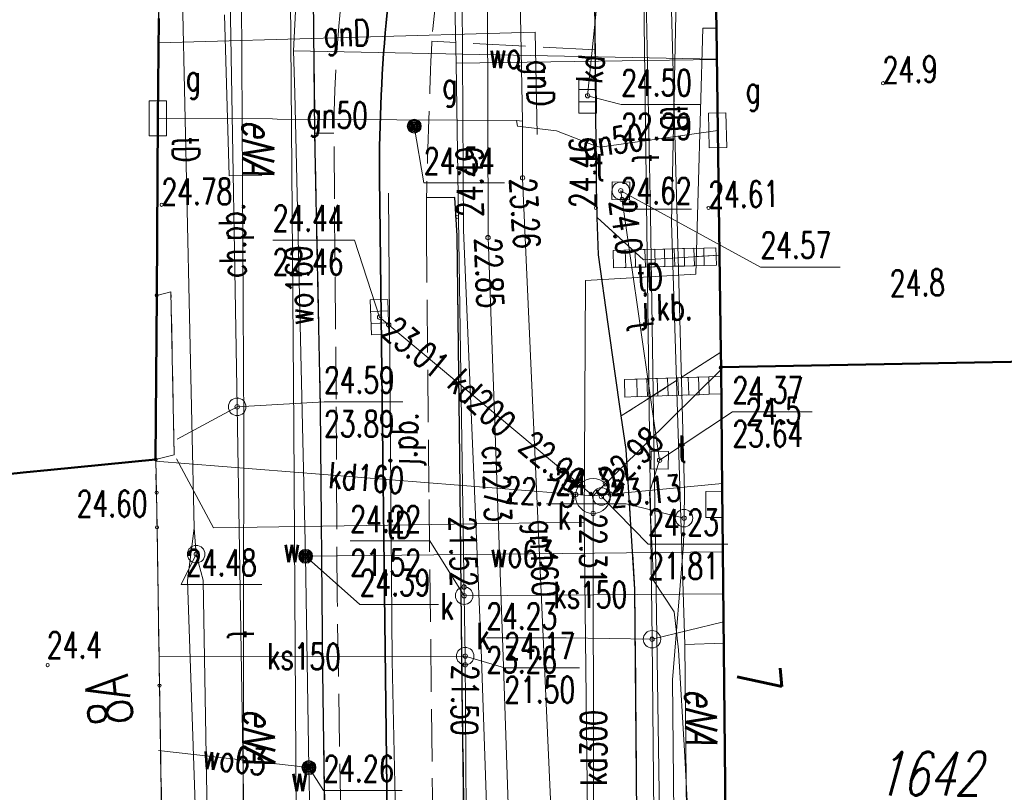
# Model space of a CAD drawing. Header units: metres. Extents: x 5515378 to 5515541, y 5844026 to 5844183.
# Tile 8 of 12: x 5515463 to 5515491, y 5844090 to 5844112. Entities that reach past the tile are written whole.
import ezdxf
from ezdxf.enums import TextEntityAlignment as Align

# ---------------------------------------------------------------- set-up
doc = ezdxf.new("R2010")
doc.units = ezdxf.units.M
doc.header["$MEASUREMENT"] = 0
for name, pattern in [('1', [0]), ('2_1', [0]), ('2_EGBI17', [0]), ('2_EGBS', [0]), ('2_EGBSG', [0]), ('2_EGBU_A', [0]), ('3_14', [1, -1]), ('3_OTKC', [1.5, 1, -0.5]), ('3_OTKJ', [2, 1.5, -0.5]), ('3_OTKK', [0]), ('3_OTKT', [0]), ('4_SUCP', [0]), ('4_SUGP', [0]), ('4_SUKD', [0]), ('4_SUKP', [0]), ('4_SUPK', [0]), ('4_SUTP_A', [0]), ('4_SUWP', [0]), ('7', [2, 1.5, -0.5]), ('UPE', [0])]:
    doc.linetypes.add(name, pattern=pattern)
doc.layers.get('0').update_dxf_attribs({"color": 250, "linetype": 'CONTINUOUS', "lineweight": 100})
for name, color, linetype, lineweight in [('Dzialki', 7, '1', 13), ('EADTD_T_0', 7, 'CONTINUOUS', 25), ('EGBB_L_0', 7, '2_EGBU_A', 50), ('EGBE_L_3', 7, '2_EGBS', 18), ('EGBE_L_8', 7, '2_1', 18), ('Numery_dzialek', 7, 'CONTINUOUS', 13), ('OTK_E_T_0', 7, 'CONTINUOUS', 0), ('OTK_E_T_1', 7, 'CONTINUOUS', 0), ('OTK_L_0', 7, '3_OTKJ', 18), ('OTK_L_1', 7, '3_OTKK', 25), ('OTK_L_13', 7, '3_OTKT', 35), ('OTK_L_2', 7, '3_OTKC', 18), ('OTR_T_0', 7, 'CONTINUOUS', 18), ('OTR_T_1', 7, 'CONTINUOUS', 18), ('Punkty', 7, 'CONTINUOUS', 13), ('SUP_E_T_1', 7, 'CONTINUOUS', 0), ('SUP_L_1', 7, '4_SUPK', 18), ('SUP_T_0', 7, 'CONTINUOUS', 18), ('SUP_T_4', 7, 'CONTINUOUS', 18), ('SUW_E_T_2', 5, 'CONTINUOUS', 0), ('SUW_T_5', 5, 'CONTINUOUS', 18), ('SUWP_E_T_0', 5, 'CONTINUOUS', 0), ('SUWP_L_0', 5, '4_SUWP', 18), ('SUWR_T_0', 5, 'CONTINUOUS', 18), ('UEEOO_T_0', 1, 'CONTINUOUS', 18), ('UEEPON_L_0', 1, 'UPE', 18), ('UEEPON_L_1', 1, 'UPE', 18)]:
    doc.layers.add(name, color=color, linetype=linetype, lineweight=lineweight)
for name, color, linetype, lineweight, true_color in [('Kontury', 96, '7', 18, 0x006f00), ('SUCP_E_T_0', 212, 'CONTINUOUS', 18, 0xd200d2), ('SUCP_L_0', 212, '4_SUCP', 18, 0xd200d2), ('SUCR_T_0', 212, 'CONTINUOUS', 18, 0xd200d2), ('SUG_E_T_1', 52, 'CONTINUOUS', 0, 0xbfbf00), ('SUG_E_T_4', 52, 'CONTINUOUS', 0, 0xbfbf00), ('SUG_T_0', 52, 'CONTINUOUS', 18, 0xbfbf00), ('SUG_T_2', 52, 'CONTINUOUS', 18, 0xbfbf00), ('SUGP_E_T_0', 52, 'CONTINUOUS', 0, 0xbfbf00), ('SUGP_L_0', 52, '4_SUGP', 18, 0xbfbf00), ('SUGR_T_0', 52, 'CONTINUOUS', 18, 0xbfbf00), ('SUK_L_2', 36, 'CONTINUOUS', 18, 0x803300), ('SUK_T_1', 36, 'CONTINUOUS', 18, 0x803300), ('SUKP_E_T_0', 36, 'CONTINUOUS', 0, 0x803300), ('SUKP_L_0', 36, '4_SUKP', 18, 0x803300), ('SUKR_T_0', 36, 'CONTINUOUS', 18, 0x803300), ('SUTP_E_T_0', 30, 'CONTINUOUS', 0, 0xff9100), ('SUTP_L_0', 30, '4_SUTP_A', 18, 0xff9100), ('SUTR_T_0', 30, 'CONTINUOUS', 18, 0xff9100)]:
    doc.layers.add(name, color=color, linetype=linetype, lineweight=lineweight, true_color=true_color)
doc.styles.get("Standard").update_dxf_attribs({"font": 'Simplex.SHX', "width": 0.75})

# ---------------------------------------------------------------- blocks, each defined once
blk = doc.blocks.new('GRO')
at = {"linetype": 'Continuous'}
blk.add_circle((0, 0), 0.045, dxfattribs=at)
blk = doc.blocks.new('3_OTRN')
at = {"linetype": 'Continuous'}
blk.add_circle((0, 0), 0.045, dxfattribs=at)
blk = doc.blocks.new('3_OTRS')
at = {"linetype": 'Continuous'}
blk.add_circle((0, 0), 0.045, dxfattribs=at)
blk = doc.blocks.new('4_SUPS')
at = {"linetype": 'Continuous'}
blk.add_circle((0, 0), 0.0625, dxfattribs=at)
blk = doc.blocks.new('4_SUGS')
at = {"linetype": 'Continuous'}
for p, q in [((0.5, 0.25), (-0.5, 0.25)), ((-0.5, 0.25), (-0.5, -0.25)), ((0.5, -0.25), (0.5, 0.25)), ((-0.5, -0.25), (0.5, -0.25))]:
    blk.add_line(p, q, dxfattribs=at)
blk = doc.blocks.new('4_SUGW')
at = {"linetype": 'Continuous'}
for radius in [0.2, 0.175, 0.15, 0.125, 0.1, 0.075, 0.05, 0.025, 0.00715]:
    blk.add_circle((0, 0), radius, dxfattribs=at)
blk = doc.blocks.new('4_SUKK')
at = {"linetype": 'Continuous'}
for p, q in [((-0.5, -0.25), (-0.5, 0.25)), ((-0.5, 0.25), (0.5, 0.25)), ((-0.175, 0.25), (-0.175, -0.25)), ((0.175, 0.25), (0.175, -0.25)), ((0.5, 0.25), (0.5, -0.25)), ((0.5, -0.25), (-0.5, -0.25))]:
    blk.add_line(p, q, dxfattribs=at)
blk = doc.blocks.new('4_SUPW_A')
at = {"linetype": 'Continuous'}
for p, q in [((0.25, 0.25), (-0.25, 0.25)), ((-0.25, 0.25), (-0.25, -0.25)), ((0.25, -0.25), (0.25, 0.25)), ((-0.25, -0.25), (0.25, -0.25))]:
    blk.add_line(p, q, dxfattribs=at)
blk = doc.blocks.new('4_SUPW')
at = {"linetype": 'Continuous'}
blk.add_circle((0, 0), 0.25, dxfattribs=at)
blk = doc.blocks.new('4_SUPK')
at = {"linetype": 'Continuous'}
blk.add_circle((0, 0), 0.25, dxfattribs=at)
blk = doc.blocks.new('4_SUWW')
at = {"linetype": 'Continuous'}
for radius in [0.2, 0.175, 0.15, 0.125, 0.1, 0.075, 0.05, 0.025, 0.00715]:
    blk.add_circle((0, 0), radius, dxfattribs=at)

msp = doc.modelspace()

# ---------------------------------------------------------------- linework, layer by layer
at = {"layer": 'Dzialki'}
for p, q in [((5515482.66, 5844121.57), (5515482.92, 5844102.42)), ((5515466.88, 5844119.67), (5515466.77, 5844104.48)), ((5515466.77, 5844104.48), (5515466.74, 5844099.78)), ((5515482.92, 5844102.42), (5515493.7, 5844102.63)), ((5515482.92, 5844102.42), (5515483.07, 5844088.63)), ((5515453.83, 5844098.46), (5515466.74, 5844099.78)), ((5515466.74, 5844099.78), (5515466.78, 5844097.84)), ((5515466.78, 5844097.84), (5515466.85, 5844093.31)), ((5515466.85, 5844093.31), (5515466.96, 5844086.54))]:
    msp.add_line(p, q, dxfattribs=at)
at = {"layer": 'EGBB_L_0', "linetype": '2_EGBU_A'}
for p, q in [((5515482.786, 5844112.128), (5515482.658, 5844121.567)), ((5515466.826, 5844112.399), (5515466.802, 5844109.538)), ((5515482.824, 5844109.198), (5515482.786, 5844112.128)), ((5515466.802, 5844109.538), (5515466.769, 5844104.476)), ((5515482.876, 5844105.648), (5515482.824, 5844109.198)), ((5515482.876, 5844105.648), (5515482.91, 5844102.849)), ((5515466.769, 5844104.476), (5515466.737, 5844099.784)), ((5515482.92, 5844102.419), (5515482.91, 5844102.849)), ((5515482.92, 5844102.419), (5515493.698, 5844102.628)), ((5515482.92, 5844102.419), (5515482.952, 5844098.879)), ((5515466.737, 5844099.784), (5515463.743, 5844099.485)), ((5515462.945, 5844099.407), (5515459.063, 5844099.017)), ((5515463.743, 5844099.485), (5515462.945, 5844099.407)), ((5515482.952, 5844098.879), (5515482.96, 5844098.119)), ((5515482.96, 5844098.119), (5515483.095, 5844085.339))]:
    msp.add_line(p, q, dxfattribs=at)
at = {"layer": 'EGBE_L_3', "linetype": '2_EGBS'}
for p, q in [((5515482.482, 5844098.868), (5515482.479, 5844098.117)), ((5515482.952, 5844098.879), (5515482.482, 5844098.868)), ((5515482.96, 5844098.119), (5515482.952, 5844098.879))]:
    msp.add_line(p, q, dxfattribs=at)
at = {"layer": 'EGBE_L_3', "linetype": '2_EGBSG'}
msp.add_line((5515482.479, 5844098.117), (5515482.96, 5844098.119), dxfattribs=at)
at = {"layer": 'EGBE_L_3', "linetype": '2_EGBS'}
msp.add_point((5515482.96, 5844098.119), dxfattribs=at)
at = {"layer": 'EGBE_L_8', "linetype": '2_EGBI17'}
for p, q in [((5515466.737, 5844099.784), (5515466.769, 5844104.476)), ((5515466.769, 5844104.476), (5515467.177, 5844104.576)), ((5515467.177, 5844104.576), (5515467.274, 5844099.917)), ((5515467.274, 5844099.917), (5515466.737, 5844099.784))]:
    msp.add_line(p, q, dxfattribs=at)
at = {"layer": 'Kontury'}
for p, q in [((5515482.66, 5844121.57), (5515482.92, 5844102.42)), ((5515466.88, 5844119.67), (5515466.77, 5844104.48)), ((5515466.77, 5844104.48), (5515466.74, 5844099.78)), ((5515482.92, 5844102.42), (5515483.07, 5844088.63)), ((5515462.38, 5844099.34), (5515466.74, 5844099.78)), ((5515466.74, 5844099.78), (5515466.78, 5844097.84)), ((5515466.78, 5844097.84), (5515466.85, 5844093.31)), ((5515466.85, 5844093.31), (5515466.96, 5844086.54))]:
    msp.add_line(p, q, dxfattribs=at)
at = {"layer": 'OTK_L_0', "linetype": '3_OTKJ'}
for p, q in [((5515471.206, 5844117.202), (5515471.297, 5844109.118)), ((5515479.323, 5844111.505), (5515474.64, 5844111.747)), ((5515479.354, 5844107.621), (5515479.323, 5844111.505)), ((5515471.297, 5844109.118), (5515471.453, 5844101.278)), ((5515471.856, 5844107.236), (5515471.84, 5844109.117)), ((5515479.378, 5844106.707), (5515479.354, 5844107.621)), ((5515475.305, 5844107.282), (5515474.49, 5844107.27)), ((5515475.364, 5844106.183), (5515475.305, 5844107.282)), ((5515471.906, 5844101.509), (5515471.856, 5844107.236)), ((5515474.49, 5844107.27), (5515474.488, 5844106.346)), ((5515480.702, 5844105.492), (5515479.378, 5844106.707)), ((5515479.378, 5844106.707), (5515479.407, 5844105.634)), ((5515474.488, 5844106.346), (5515474.562, 5844098.637)), ((5515475.441, 5844099.843), (5515475.364, 5844106.183)), ((5515479.407, 5844105.634), (5515479.686, 5844103.652)), ((5515482.876, 5844105.63), (5515480.702, 5844105.492)), ((5515482.91, 5844102.849), (5515482.876, 5844105.63)), ((5515479.686, 5844103.652), (5515480.06, 5844101.029)), ((5515480.06, 5844101.029), (5515482.91, 5844102.849)), ((5515471.935, 5844095.786), (5515471.906, 5844101.509)), ((5515471.453, 5844101.278), (5515471.519, 5844093.709)), ((5515480.199, 5844100.064), (5515480.06, 5844101.029)), ((5515480.454, 5844096.06), (5515480.199, 5844100.064)), ((5515475.514, 5844093.208), (5515475.441, 5844099.843)), ((5515474.562, 5844098.637), (5515474.656, 5844090.663)), ((5515480.528, 5844087.073), (5515480.454, 5844096.06)), ((5515472.036, 5844089.573), (5515471.935, 5844095.786)), ((5515471.519, 5844093.709), (5515471.632, 5844086.709)), ((5515475.61, 5844086.006), (5515475.514, 5844093.208)), ((5515474.656, 5844090.663), (5515474.746, 5844082.903))]:
    msp.add_line(p, q, dxfattribs=at)
at = {"layer": 'OTK_L_0', "linetype": '3_14'}
msp.add_line((5515471.84, 5844109.117), (5515471.297, 5844109.118), dxfattribs=at)
at = {"layer": 'OTK_L_0', "linetype": '3_OTKJ'}
for centre, radius, start, end in [((5515513.705, 5844108.701), 41.867, 165.9982, 179.4301), ((5515516.217, 5844108.271), 41.721, 167.2805, 175.2221), ((5515780.188, 5844099.249), 305.803, 177.65781, 178.49696)]:
    msp.add_arc(centre, radius, start, end, dxfattribs=at)
at = {"layer": 'OTK_L_1', "linetype": '3_OTKK'}
for p, q in [((5515471.297, 5844109.118), (5515471.206, 5844117.202)), ((5515479.354, 5844107.621), (5515479.282, 5844116.689)), ((5515471.334, 5844107.227), (5515471.297, 5844109.118)), ((5515479.378, 5844106.707), (5515479.354, 5844107.621)), ((5515475.305, 5844107.282), (5515474.49, 5844107.27)), ((5515475.364, 5844106.183), (5515475.305, 5844107.282)), ((5515471.453, 5844101.278), (5515471.334, 5844107.227)), ((5515479.407, 5844105.634), (5515479.378, 5844106.707)), ((5515475.441, 5844099.843), (5515475.364, 5844106.183)), ((5515479.686, 5844103.652), (5515479.407, 5844105.634)), ((5515480.06, 5844101.029), (5515479.686, 5844103.652)), ((5515471.519, 5844093.709), (5515471.453, 5844101.278)), ((5515480.199, 5844100.064), (5515480.06, 5844101.029)), ((5515480.454, 5844096.06), (5515480.199, 5844100.064)), ((5515475.514, 5844093.208), (5515475.441, 5844099.843)), ((5515480.528, 5844087.073), (5515480.454, 5844096.06)), ((5515471.632, 5844086.709), (5515471.519, 5844093.709)), ((5515475.61, 5844086.006), (5515475.514, 5844093.208))]:
    msp.add_line(p, q, dxfattribs=at)
at = {"layer": 'OTK_L_13', "linetype": '3_OTKT'}
msp.add_line((5515473.438, 5844083.363), (5515473.146, 5844107.846), dxfattribs=at)
msp.add_arc((5515517.407, 5844108.162), 44.262, 168.1477, 180.4089, dxfattribs=at)
at = {"layer": 'OTK_L_2', "linetype": '3_14'}
msp.add_line((5515471.206, 5844117.202), (5515471.297, 5844109.118), dxfattribs=at)
at = {"layer": 'OTK_L_2', "linetype": '3_OTKC'}
for p, q in [((5515479.282, 5844116.689), (5515479.354, 5844107.621)), ((5515482.772, 5844113.148), (5515482.786, 5844112.128)), ((5515466.802, 5844109.538), (5515466.826, 5844112.399)), ((5515482.786, 5844112.128), (5515482.824, 5844109.198)), ((5515466.769, 5844104.476), (5515466.802, 5844109.538)), ((5515471.453, 5844101.278), (5515471.297, 5844109.118)), ((5515482.824, 5844109.198), (5515482.85, 5844107.39)), ((5515479.354, 5844107.621), (5515479.378, 5844106.707)), ((5515482.876, 5844105.648), (5515482.85, 5844107.39)), ((5515479.378, 5844106.707), (5515480.702, 5844105.492)), ((5515480.702, 5844105.492), (5515482.876, 5844105.63)), ((5515482.876, 5844105.63), (5515482.876, 5844105.648)), ((5515467.177, 5844104.576), (5515466.769, 5844104.476)), ((5515467.274, 5844099.917), (5515467.177, 5844104.576)), ((5515482.91, 5844102.849), (5515480.06, 5844101.029)), ((5515482.91, 5844102.408), (5515482.91, 5844102.849)), ((5515482.952, 5844098.879), (5515482.91, 5844102.408)), ((5515471.519, 5844093.709), (5515471.453, 5844101.278)), ((5515480.06, 5844101.029), (5515480.199, 5844100.064)), ((5515480.199, 5844100.064), (5515480.454, 5844096.06)), ((5515466.737, 5844099.784), (5515467.274, 5844099.917)), ((5515466.77, 5844098.365), (5515466.737, 5844099.784)), ((5515482.479, 5844098.117), (5515482.482, 5844098.868)), ((5515482.482, 5844098.868), (5515482.952, 5844098.879)), ((5515466.961, 5844086.666), (5515466.77, 5844098.365)), ((5515482.96, 5844098.119), (5515482.479, 5844098.117)), ((5515483.095, 5844085.339), (5515482.96, 5844098.119)), ((5515480.454, 5844096.06), (5515480.528, 5844087.073)), ((5515471.632, 5844086.709), (5515471.519, 5844093.709))]:
    msp.add_line(p, q, dxfattribs=at)
at = {"layer": 'SUCP_L_0', "linetype": '4_SUCP'}
for p, q in [((5515475.55, 5844106.34), (5515475.48, 5844118.18)), ((5515476.25, 5844106.13), (5515476.23, 5844117.44)), ((5515476.05, 5844094.35), (5515475.55, 5844106.34)), ((5515476.68, 5844094.14), (5515476.25, 5844106.13)), ((5515476.48, 5844082.32), (5515476.05, 5844094.35)), ((5515477.1, 5844082.15), (5515476.68, 5844094.14))]:
    msp.add_line(p, q, dxfattribs=at)
at = {"layer": 'SUGP_L_0', "linetype": '4_SUGP'}
for p, q in [((5515477.167, 5844113.31), (5515477.24, 5844109.46)), ((5515477.603, 5844112.013), (5515466.82, 5844111.703)), ((5515477.603, 5844112.013), (5515477.655, 5844109.079)), ((5515470.08, 5844109.53), (5515466.801, 5844109.539)), ((5515470.22, 5844109.52), (5515470.08, 5844109.53)), ((5515477.07, 5844109.48), (5515470.22, 5844109.52)), ((5515477.24, 5844109.46), (5515477.07, 5844109.48)), ((5515477.09, 5844109.32), (5515477.07, 5844109.48)), ((5515478.21, 5844109.19), (5515477.09, 5844109.32)), ((5515477.24, 5844109.46), (5515477.24, 5844107.82)), ((5515479.32, 5844108.76), (5515478.21, 5844109.19)), ((5515482.823, 5844109.2), (5515479.45, 5844108.72)), ((5515479.45, 5844108.72), (5515479.32, 5844108.76)), ((5515477.24, 5844107.82), (5515478.22, 5844086.08))]:
    msp.add_line(p, q, dxfattribs=at)
at = {"layer": 'SUGR_T_0', "linetype": 'Continuous', "lineweight": 0}
for p, q in [((5515474.14, 5844109.32), (5515474.416, 5844107.696)), ((5515474.416, 5844107.696), (5515476.723, 5844107.696))]:
    msp.add_line(p, q, dxfattribs=at)
at = {"layer": 'SUK_L_2', "linetype": '4_SUKD'}
for p, q in [((5515479.829, 5844105.765), (5515480.178, 5844105.774)), ((5515479.841, 5844105.265), (5515479.829, 5844105.765)), ((5515480.132, 5844105.773), (5515480.459, 5844105.781)), ((5515480.178, 5844105.774), (5515480.191, 5844105.274)), ((5515480.412, 5844105.78), (5515480.739, 5844105.788)), ((5515480.459, 5844105.781), (5515480.472, 5844105.281)), ((5515480.693, 5844105.787), (5515481.02, 5844105.796)), ((5515480.739, 5844105.788), (5515480.752, 5844105.289)), ((5515480.973, 5844105.794), (5515481.301, 5844105.803)), ((5515481.02, 5844105.796), (5515481.033, 5844105.296)), ((5515481.254, 5844105.802), (5515481.581, 5844105.81)), ((5515481.301, 5844105.803), (5515481.313, 5844105.303)), ((5515481.534, 5844105.809), (5515481.862, 5844105.817)), ((5515481.581, 5844105.81), (5515481.594, 5844105.31)), ((5515481.815, 5844105.816), (5515482.142, 5844105.825)), ((5515481.862, 5844105.817), (5515481.875, 5844105.318)), ((5515482.095, 5844105.823), (5515482.423, 5844105.832)), ((5515482.142, 5844105.825), (5515482.155, 5844105.325)), ((5515482.423, 5844105.832), (5515482.773, 5844105.841)), ((5515482.423, 5844105.832), (5515482.436, 5844105.332)), ((5515482.773, 5844105.841), (5515482.785, 5844105.341)), ((5515481.594, 5844105.31), (5515481.267, 5844105.302)), ((5515481.875, 5844105.318), (5515481.547, 5844105.309)), ((5515482.155, 5844105.325), (5515481.828, 5844105.316)), ((5515482.436, 5844105.332), (5515482.108, 5844105.324)), ((5515482.785, 5844105.341), (5515482.436, 5844105.332)), ((5515480.191, 5844105.274), (5515479.841, 5844105.265)), ((5515480.472, 5844105.281), (5515480.145, 5844105.273)), ((5515480.752, 5844105.289), (5515480.425, 5844105.28)), ((5515481.033, 5844105.296), (5515480.706, 5844105.287)), ((5515481.313, 5844105.303), (5515480.986, 5844105.295)), ((5515480.154, 5844102.069), (5515480.504, 5844102.08)), ((5515480.17, 5844101.569), (5515480.154, 5844102.069)), ((5515480.455, 5844102.078), (5515480.799, 5844102.089)), ((5515480.504, 5844102.08), (5515480.52, 5844101.58)), ((5515480.749, 5844102.088), (5515481.093, 5844102.099)), ((5515480.799, 5844102.089), (5515480.815, 5844101.59)), ((5515481.044, 5844102.097), (5515481.388, 5844102.108)), ((5515481.093, 5844102.099), (5515481.109, 5844101.599)), ((5515481.339, 5844102.107), (5515481.683, 5844102.117)), ((5515481.388, 5844102.108), (5515481.404, 5844101.608)), ((5515481.634, 5844102.116), (5515481.978, 5844102.127)), ((5515481.683, 5844102.117), (5515481.699, 5844101.618)), ((5515481.928, 5844102.125), (5515482.272, 5844102.136)), ((5515481.978, 5844102.127), (5515481.993, 5844101.627)), ((5515482.223, 5844102.135), (5515482.567, 5844102.146)), ((5515482.272, 5844102.136), (5515482.288, 5844101.636)), ((5515482.567, 5844102.146), (5515482.917, 5844102.157)), ((5515482.567, 5844102.146), (5515482.583, 5844101.646)), ((5515482.917, 5844102.157), (5515482.933, 5844101.657)), ((5515482.583, 5844101.646), (5515482.239, 5844101.635)), ((5515482.933, 5844101.657), (5515482.583, 5844101.646)), ((5515480.52, 5844101.58), (5515480.17, 5844101.569)), ((5515480.815, 5844101.59), (5515480.471, 5844101.579)), ((5515481.109, 5844101.599), (5515480.765, 5844101.588)), ((5515481.404, 5844101.608), (5515481.06, 5844101.597)), ((5515481.699, 5844101.618), (5515481.355, 5844101.607)), ((5515481.993, 5844101.627), (5515481.65, 5844101.616)), ((5515482.288, 5844101.636), (5515481.944, 5844101.626))]:
    msp.add_line(p, q, dxfattribs=at)
at = {"layer": 'SUKP_L_0', "linetype": '4_SUKP'}
for p, q in [((5515480.07, 5844119.715), (5515479.1, 5844110.19)), ((5515475.337, 5844111.118), (5515475.298, 5844112.845)), ((5515475.337, 5844111.118), (5515482.798, 5844111.23)), ((5515475.568, 5844095.884), (5515475.337, 5844111.118)), ((5515473.148, 5844103.854), (5515479.256, 5844098.739)), ((5515479.256, 5844098.739), (5515482.921, 5844102.36)), ((5515466.738, 5844099.737), (5515479.256, 5844098.739)), ((5515479.256, 5844098.739), (5515482.95, 5844099.097)), ((5515479.256, 5844098.739), (5515479.282, 5844084.558)), ((5515475.568, 5844095.884), (5515482.991, 5844095.938)), ((5515475.598, 5844094.155), (5515475.568, 5844095.884)), ((5515466.837, 5844094.137), (5515475.598, 5844094.155)), ((5515475.674, 5844081.96), (5515475.598, 5844094.155))]:
    msp.add_line(p, q, dxfattribs=at)
at = {"layer": 'SUKR_T_0', "linetype": 'Continuous', "lineweight": 0}
for p, q in [((5515479.1, 5844110.19), (5515480.062, 5844109.935)), ((5515480.062, 5844109.935), (5515482.342, 5844109.935)), ((5515470.092, 5844106.061), (5515472.426, 5844106.061)), ((5515473.148, 5844103.854), (5515472.426, 5844106.061)), ((5515479.494, 5844098.721), (5515480.833, 5844097.361)), ((5515472.309, 5844097.456), (5515474.589, 5844097.456)), ((5515475.568, 5844095.884), (5515474.589, 5844097.456)), ((5515480.833, 5844097.361), (5515483.113, 5844097.361)), ((5515475.598, 5844094.155), (5515476.719, 5844093.818)), ((5515476.719, 5844093.818), (5515478.864, 5844093.818))]:
    msp.add_line(p, q, dxfattribs=at)
at = {"layer": 'SUP_L_1', "linetype": '4_SUPK'}
msp.add_circle((5515479.256, 5844098.739), 0.5, dxfattribs=at)
at = {"layer": 'SUTP_L_0', "linetype": '4_SUTP_A'}
for p, q in [((5515480.944, 5844094.638), (5515480.585, 5844122.153)), ((5515468.73, 5844121.72), (5515469.072, 5844101.288)), ((5515467.338, 5844120.993), (5515467.843, 5844097.819)), ((5515481.289, 5844120.665), (5515481.872, 5844098.854)), ((5515482.396, 5844112.119), (5515482.199, 5844105.083)), ((5515482.786, 5844112.128), (5515482.396, 5844112.119)), ((5515481.161, 5844099.762), (5515480.05, 5844107.47)), ((5515482.199, 5844105.083), (5515479.042, 5844104.9)), ((5515479.042, 5844104.9), (5515479.002, 5844097.987)), ((5515469.072, 5844101.288), (5515467.355, 5844100.365)), ((5515469.282, 5844088.241), (5515469.072, 5844101.288)), ((5515467.337, 5844099.799), (5515468.393, 5844097.822)), ((5515480.874, 5844098.834), (5515481.161, 5844099.762)), ((5515480.982, 5844096.321), (5515480.874, 5844098.834)), ((5515481.872, 5844098.854), (5515481.86, 5844098.103)), ((5515468.393, 5844097.822), (5515479.002, 5844097.987)), ((5515479.101, 5844088.917), (5515479.002, 5844097.987)), ((5515481.86, 5844098.103), (5515481.847, 5844097.353)), ((5515467.843, 5844097.819), (5515467.647, 5844096.315)), ((5515467.843, 5844097.819), (5515467.9, 5844097.071)), ((5515481.847, 5844097.353), (5515481.526, 5844093.474)), ((5515467.9, 5844097.071), (5515468.097, 5844096.325)), ((5515467.647, 5844096.315), (5515468.19, 5844080.9)), ((5515468.097, 5844096.325), (5515468.412, 5844077.928)), ((5515481.575, 5844095.425), (5515480.982, 5844096.321)), ((5515481.699, 5844094.336), (5515481.575, 5844095.425)), ((5515482.986, 5844095.136), (5515480.944, 5844094.638)), ((5515481.088, 5844080.391), (5515480.944, 5844094.638)), ((5515481.886, 5844091.279), (5515481.699, 5844094.336)), ((5515481.526, 5844093.474), (5515481.695, 5844078.365)), ((5515482.181, 5844085.521), (5515481.886, 5844091.279))]:
    msp.add_line(p, q, dxfattribs=at)
at = {"layer": 'SUTR_T_0', "linetype": 'Continuous', "lineweight": 0}
for p, q in [((5515480.05, 5844107.47), (5515484.049, 5844105.289)), ((5515484.049, 5844105.289), (5515486.329, 5844105.289)), ((5515469.072, 5844101.288), (5515471.557, 5844101.428)), ((5515471.557, 5844101.428), (5515473.81, 5844101.428)), ((5515481.161, 5844099.762), (5515483.245, 5844101.146)), ((5515483.245, 5844101.146), (5515485.525, 5844101.146)), ((5515477.923, 5844098.516), (5515480.203, 5844098.516)), ((5515481.86, 5844098.103), (5515480.203, 5844098.516)), ((5515467.9, 5844097.071), (5515467.466, 5844096.206)), ((5515467.466, 5844096.206), (5515469.774, 5844096.206)), ((5515476.204, 5844094.674), (5515478.484, 5844094.674)), ((5515480.944, 5844094.638), (5515478.484, 5844094.674))]:
    msp.add_line(p, q, dxfattribs=at)
at = {"layer": 'SUWP_L_0', "linetype": '4_SUWP'}
for p, q in [((5515470.686, 5844111.479), (5515471.386, 5844125.697)), ((5515470.686, 5844111.479), (5515482.798, 5844111.232)), ((5515470.686, 5844111.479), (5515470.726, 5844110.263)), ((5515471.032, 5844097.013), (5515470.726, 5844110.263)), ((5515482.97, 5844097.14), (5515471.032, 5844097.013)), ((5515471.125, 5844090.966), (5515471.032, 5844097.013)), ((5515471.125, 5844090.966), (5515466.825, 5844091.456)), ((5515471.405, 5844075.557), (5515471.125, 5844090.966))]:
    msp.add_line(p, q, dxfattribs=at)
at = {"layer": 'SUWR_T_0', "linetype": 'Continuous', "lineweight": 0}
for p, q in [((5515471.032, 5844097.013), (5515472.578, 5844095.631)), ((5515472.578, 5844095.631), (5515474.831, 5844095.631)), ((5515471.125, 5844090.966), (5515471.544, 5844090.311)), ((5515471.544, 5844090.311), (5515473.797, 5844090.311))]:
    msp.add_line(p, q, dxfattribs=at)
at = {"layer": 'UEEPON_L_0', "linetype": 'UPE', "lineweight": 18}
for p, q in [((5515468.711, 5844112.503), (5515468.847, 5844107.899)), ((5515468.847, 5844107.899), (5515469.779, 5844107.904))]:
    msp.add_line(p, q, dxfattribs=at)
at = {"layer": 'UEEPON_L_1', "linetype": 'UPE', "lineweight": 18}
for p, q in [((5515481.504, 5844106.567), (5515481.806, 5844121.668)), ((5515480.899, 5844106.783), (5515480.625, 5844120.81)), ((5515470.563, 5844118.177), (5515470.696, 5844100.726)), ((5515469.184, 5844115.975), (5515469.267, 5844100.693)), ((5515473.401, 5844107.401), (5515473.512, 5844094.019)), ((5515481.17, 5844088.975), (5515480.899, 5844106.783)), ((5515481.883, 5844094.483), (5515481.504, 5844106.567)), ((5515469.267, 5844100.693), (5515469.229, 5844078.077)), ((5515470.696, 5844100.726), (5515470.779, 5844087.165)), ((5515481.883, 5844094.483), (5515483.002, 5844094.529)), ((5515482.285, 5844054.572), (5515481.883, 5844094.483)), ((5515473.512, 5844094.019), (5515474.311, 5844053.78))]:
    msp.add_line(p, q, dxfattribs=at)

# ---------------------------------------------------------------- block references
at = {"layer": 'OTR_T_0'}
for p in [(5515466.91, 5844107.07), (5515479.34, 5844106.98), (5515482.56, 5844106.98), (5515475.36, 5844106.72), (5515466.771, 5844098.833)]:
    msp.add_blockref('3_OTRS', p, dxfattribs=at)
at = {"layer": 'OTR_T_1', "rotation": 1.322942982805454}
for p in [(5515487.554, 5844110.548), (5515482.91, 5844102.408)]:
    msp.add_blockref('3_OTRN', p, dxfattribs=at)
at = {"layer": 'OTR_T_1'}
msp.add_blockref('3_OTRN', (5515463.649, 5844093.898), dxfattribs=at)
at = {"layer": 'Punkty'}
for p in [(5515466.77, 5844104.48), (5515482.92, 5844102.42), (5515466.74, 5844099.78), (5515466.78, 5844097.84), (5515466.85, 5844093.31)]:
    msp.add_blockref('GRO', p, dxfattribs=at)
at = {"layer": 'SUCR_T_0'}
msp.add_blockref('4_SUPS', (5515476.25, 5844106.13), dxfattribs=at)
at = {"layer": 'SUG_T_0'}
for p, rotation in [((5515466.8, 5844109.54), 270.0500013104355), ((5515482.82, 5844109.2), 271.1900008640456)]:
    msp.add_blockref('4_SUGS', p, dxfattribs=dict(at, rotation=rotation))
at = {"layer": 'SUG_T_2'}
msp.add_blockref('4_SUGW', (5515474.14, 5844109.32), dxfattribs=at)
at = {"layer": 'SUGR_T_0'}
for p in [(5515474.14, 5844109.32), (5515477.24, 5844107.84)]:
    msp.add_blockref('4_SUPS', p, dxfattribs=at)
at = {"layer": 'SUK_T_1'}
for p, rotation in [((5515479.1, 5844110.19), 270.1062001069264), ((5515473.148, 5844103.854), 271.8356244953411)]:
    msp.add_blockref('4_SUKK', p, dxfattribs=dict(at, rotation=rotation))
at = {"layer": 'SUKR_T_0'}
for p in [(5515479.1, 5844110.19), (5515473.148, 5844103.854), (5515473.407, 5844103.638), (5515478.871, 5844099.061), (5515479.611, 5844099.089), (5515478.758, 5844098.779), (5515479.754, 5844098.787), (5515479.494, 5844098.721), (5515479.258, 5844098.239), (5515475.566, 5844096.133), (5515475.568, 5844095.884), (5515475.598, 5844094.155), (5515475.599, 5844093.905)]:
    msp.add_blockref('4_SUPS', p, dxfattribs=at)
at = {"layer": 'SUP_T_0'}
for p in [(5515480.05, 5844107.47), (5515469.072, 5844101.288), (5515481.86, 5844098.103), (5515467.9, 5844097.071), (5515480.944, 5844094.638)]:
    msp.add_blockref('4_SUPK', p, dxfattribs=at)
at = {"layer": 'SUP_T_4'}
for p, rotation in [((5515480.05, 5844107.47), 358.8322796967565), ((5515481.161, 5844099.762), 358.9392035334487)]:
    msp.add_blockref('4_SUPW_A', p, dxfattribs=dict(at, rotation=rotation))
for p in [(5515479.494, 5844098.721), (5515475.568, 5844095.884), (5515475.598, 5844094.155)]:
    msp.add_blockref('4_SUPW', p, dxfattribs=at)
at = {"layer": 'SUTR_T_0'}
for p in [(5515480.05, 5844107.47), (5515480.086, 5844107.217), (5515469.072, 5844101.288), (5515481.161, 5844099.762), (5515481.86, 5844098.103), (5515467.9, 5844097.071), (5515480.944, 5844094.638)]:
    msp.add_blockref('4_SUPS', p, dxfattribs=at)
at = {"layer": 'SUW_T_5'}
for p in [(5515471.032, 5844097.013), (5515471.125, 5844090.966)]:
    msp.add_blockref('4_SUWW', p, dxfattribs=at)
at = {"layer": 'SUWR_T_0'}
for p in [(5515471.032, 5844097.013), (5515471.125, 5844090.966)]:
    msp.add_blockref('4_SUPS', p, dxfattribs=at)

# ---------------------------------------------------------------- texts
at = {"layer": 'EADTD_T_0', "width": 0.7}
for s, rotation, p in [('7', 274.6929, (5515483.387, 5844093.447)), ('8A', 96.6135, (5515466.017, 5844092.948))]:
    msp.add_text(s, height=1.25, rotation=rotation, dxfattribs=at).set_placement(p, align=Align.CENTER)
at = {"layer": 'Numery_dzialek', "oblique": 15, "width": 0.7}
msp.add_text('1642', height=1.25, dxfattribs=at).set_placement((5515488.85, 5844090.79), align=Align.MIDDLE)
at = {"layer": 'OTK_E_T_0', "lineweight": 9, "width": 0.7}
for s, rotation, p in [('j.kb.', 1.2137, (5515481.362, 5844104.034)), ('j.pb.', 88.2902, (5515473.958, 5844100.366))]:
    msp.add_text(s, height=0.75, rotation=rotation, dxfattribs=at).set_placement(p, align=Align.MIDDLE)
at = {"layer": 'OTK_E_T_1', "lineweight": 9, "width": 0.7}
msp.add_text('ch.pb.', height=0.75, rotation=91.3028, dxfattribs=at).set_placement((5515469.055, 5844106.049), align=Align.MIDDLE)
at = {"layer": 'OTR_T_0', "lineweight": 9, "width": 0.7}
for s, rotation, p in [('24.46', 90.1095, (5515479.34, 5844106.98)), ('24.78', 0.2026, (5515466.91, 5844107.07)), ('24.61', 0.85, (5515482.56, 5844106.98))]:
    msp.add_text(s, height=0.75, rotation=rotation, dxfattribs=at).set_placement(p)
msp.add_text('24.49', height=0.75, rotation=90.5078, dxfattribs=at).set_placement((5515475.36, 5844106.72), align=Align.TOP_LEFT)
msp.add_text('24.60', height=0.75, dxfattribs=at).set_placement((5515464.481, 5844098.143))
at = {"layer": 'OTR_T_1', "lineweight": 9, "width": 0.7}
for s, p in [('24.9', (5515487.554, 5844110.548)), ('24.8', (5515487.757, 5844104.445)), ('24.5', (5515483.64, 5844100.768))]:
    msp.add_text(s, height=0.75, rotation=1.323, dxfattribs=at).set_placement(p)
msp.add_text('24.4', height=0.75, dxfattribs=at).set_placement((5515463.629, 5844094.098))
at = {"layer": 'SUCP_E_T_0', "lineweight": 9, "width": 0.7}
msp.add_text('cn273', height=0.75, rotation=272.0539, dxfattribs=at).set_placement((5515476.503, 5844099.085), align=Align.MIDDLE)
at = {"layer": 'SUCR_T_0', "lineweight": 9, "width": 0.7}
msp.add_text('22.85', height=0.75, rotation=272.0539, dxfattribs=at).set_placement((5515476.25, 5844106.13), align=Align.MIDDLE_LEFT)
at = {"layer": 'SUG_E_T_1', "lineweight": 9, "width": 0.7}
for p in [(5515467.6, 5844110.34), (5515483.62, 5844110)]:
    msp.add_text('g', height=0.75, dxfattribs=at).set_placement(p)
at = {"layer": 'SUG_E_T_4', "lineweight": 9, "width": 0.7}
msp.add_text('g', height=0.75, dxfattribs=at).set_placement((5515474.94, 5844110.12))
at = {"layer": 'SUGP_E_T_0', "lineweight": 9, "width": 0.7}
for s, rotation, p in [('gnD', 1.6505, (5515472.211, 5844111.858)), ('gnD', 271.0221, (5515477.629, 5844110.546)), ('gn50', 359.6654, (5515471.935, 5844109.51)), ('gn50', 8.1063, (5515479.84, 5844108.776)), ('gn160', 272.581, (5515477.73, 5844096.95))]:
    msp.add_text(s, height=0.75, rotation=rotation, dxfattribs=at).set_placement(p, align=Align.MIDDLE)
at = {"layer": 'SUGR_T_0', "lineweight": 9, "width": 0.7}
msp.add_text('24.54', height=0.75, dxfattribs=at).set_placement((5515474.416, 5844108.321), align=Align.MIDDLE_LEFT)
msp.add_text('23.26', height=0.75, rotation=273.7065, dxfattribs=at).set_placement((5515477.24, 5844107.84), align=Align.MIDDLE_LEFT)
at = {"layer": 'SUKP_E_T_0', "lineweight": 9, "width": 0.7}
for s, rotation, p in [('kd', 84.1852, (5515479.178, 5844110.959)), ('kd200', 315.7604, (5515476.073, 5844101.405)), ('kd160', 355.4409, (5515472.768, 5844099.256)), ('ks150', 0.4206, (5515479.176, 5844095.91)), ('ks150', 359.6441, (5515470.985, 5844094.146)), ('kd300', 90.105, (5515479.269, 5844091.532))]:
    msp.add_text(s, height=0.75, rotation=rotation, dxfattribs=at).set_placement(p, align=Align.MIDDLE)
at = {"layer": 'SUKR_T_0', "lineweight": 9, "width": 0.7}
for s, p in [('24.50', (5515480.062, 5844110.935)), ('22.29', (5515480.062, 5844109.685)), ('24.44', (5515470.092, 5844107.061)), ('22.46', (5515470.092, 5844105.811)), ('24.22', (5515472.309, 5844098.456)), ('24.23', (5515480.833, 5844098.361)), ('21.52', (5515472.309, 5844097.206)), ('21.81', (5515480.833, 5844097.111)), ('24.17', (5515476.719, 5844094.818)), ('21.50', (5515476.719, 5844093.568))]:
    msp.add_text(s, height=0.75, dxfattribs=at).set_placement(p, align=Align.TOP_LEFT)
for s, rotation, p in [('23.01', 320.0373, (5515473.407, 5844103.638)), ('22.98', 44.6672, (5515479.611, 5844099.089)), ('23.13', 5.5183, (5515479.754, 5844098.787)), ('22.31', 270.0409, (5515479.258, 5844098.239)), ('21.50', 269.2801, (5515475.599, 5844093.905))]:
    msp.add_text(s, height=0.75, rotation=rotation, dxfattribs=at).set_placement(p, align=Align.MIDDLE_LEFT)
for s, rotation, p in [('22.99', 319.957, (5515478.871, 5844099.061)), ('22.73', 355.8663, (5515478.758, 5844098.779)), ('21.52', 271.4833, (5515475.566, 5844096.133))]:
    msp.add_text(s, height=0.75, rotation=rotation, dxfattribs=at).set_placement(p, align=Align.MIDDLE_RIGHT)
at = {"layer": 'SUP_E_T_1', "lineweight": 9, "width": 0.7}
for s, p in [('t', (5515479.318, 5844107.771)), ('t', (5515481.671, 5844099.714)), ('k', (5515478.243, 5844097.778)), ('k', (5515474.888, 5844095.203)), ('k', (5515475.921, 5844094.353))]:
    msp.add_text(s, height=0.75, dxfattribs=at).set_placement(p)
at = {"layer": 'SUTP_E_T_0', "lineweight": 9, "width": 0.7}
for s, rotation, p in [('tD', 271.5299, (5515481.587, 5844109.544)), ('tD', 271.2487, (5515467.607, 5844108.648)), ('t', 270.7473, (5515480.764, 5844108.396)), ('tD', 3.3165, (5515480.878, 5844105.006)), ('t', 278.1989, (5515480.608, 5844103.597)), ('tD', 0.8909, (5515473.697, 5844097.905)), ('t', 270.9182, (5515469.177, 5844094.764))]:
    msp.add_text(s, height=0.75, rotation=rotation, dxfattribs=at).set_placement(p, align=Align.MIDDLE)
at = {"layer": 'SUTR_T_0', "lineweight": 9, "width": 0.7}
msp.add_text('%%U24.62', height=0.75, dxfattribs=at).set_placement((5515480.05, 5844107.47), align=Align.MIDDLE_LEFT)
msp.add_text('24.0', height=0.75, rotation=278.1984, dxfattribs=at).set_placement((5515480.086, 5844107.217), align=Align.MIDDLE_LEFT)
msp.add_text('24.57', height=0.75, dxfattribs=at).set_placement((5515484.049, 5844105.539))
for s, p in [('24.59', (5515471.557, 5844102.428)), ('24.37', (5515483.245, 5844102.146)), ('23.89', (5515471.557, 5844101.178)), ('23.64', (5515483.245, 5844100.896)), ('24.23', (5515476.204, 5844095.674)), ('23.26', (5515476.204, 5844094.424))]:
    msp.add_text(s, height=0.75, dxfattribs=at).set_placement(p, align=Align.TOP_LEFT)
msp.add_text('24.32', height=0.75, dxfattribs=at).set_placement((5515480.203, 5844098.766), align=Align.RIGHT)
msp.add_text('24.48', height=0.75, dxfattribs=at).set_placement((5515468.62, 5844096.831), align=Align.MIDDLE)
at = {"layer": 'SUW_E_T_2', "lineweight": 9, "width": 0.7}
for p in [(5515470.385, 5844096.842), (5515470.608, 5844090.29)]:
    msp.add_text('w', height=0.75, dxfattribs=at).set_placement(p)
at = {"layer": 'SUWP_E_T_0', "lineweight": 9, "width": 0.7}
for s, rotation, p in [('wo', 358.8316, (5515476.742, 5844111.356)), ('wo160', 91.32, (5515470.853, 5844104.762)), ('wo63', 0.6124, (5515477.22, 5844097.079)), ('wo63', 353.5044, (5515468.992, 5844091.209))]:
    msp.add_text(s, height=0.75, rotation=rotation, dxfattribs=at).set_placement(p, align=Align.MIDDLE)
at = {"layer": 'SUWR_T_0', "lineweight": 9, "width": 0.7}
for s, p in [('24.39', (5515472.578, 5844095.881)), ('24.26', (5515471.544, 5844090.561))]:
    msp.add_text(s, height=0.75, dxfattribs=at).set_placement(p)
at = {"layer": 'UEEOO_T_0', "oblique": 15, "width": 0.7}
for rotation, p in [(270.2829, (5515469.223, 5844109.514)), (270.5829, (5515481.892, 5844093.233)), (270.08, (5515469.253, 5844092.665))]:
    msp.add_text('eNA', height=0.9, rotation=rotation, dxfattribs=at).set_placement(p)

doc.saveas('drawing.dxf')
